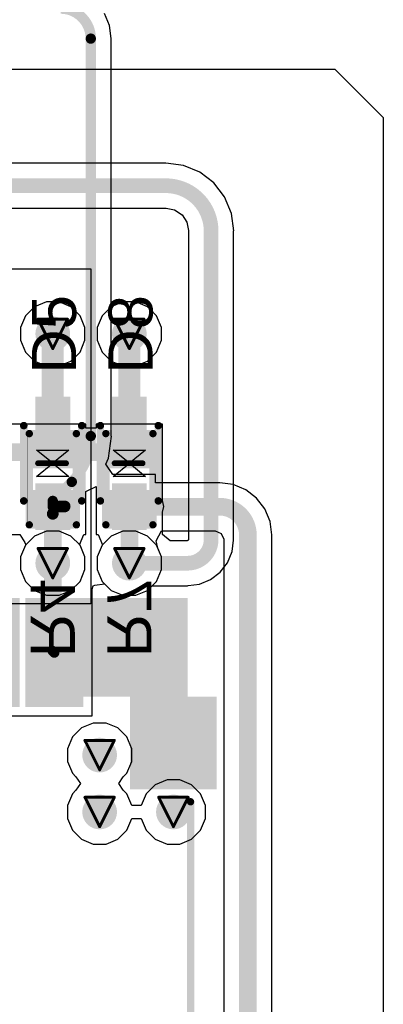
# Model space of a CAD drawing. Header units: inches. Extents: x 0 to 12.2, y 0 to 7.
# Tile 138 of 154: x 4.064 to 4.311, y 2.064 to 2.734. Entities that reach past the tile are written whole.
import ezdxf

# ---------------------------------------------------------------- set-up
doc = ezdxf.new("R2010")
doc.units = ezdxf.units.IN
doc.header["$MEASUREMENT"] = 0
for name, color, linetype in [('Bottom Layer', 5, 'Continuous'), ('Bottom Overlay', 54, 'Continuous'), ('Bottom Paste', 16, 'Continuous'), ('Bottom Solder', 6, 'Continuous'), ('Drill Drawing', 1, 'Continuous'), ('Layer 1', 16, 'Continuous'), ('Layer 2', 76, 'Continuous'), ('Top Layer', 1, 'Continuous'), ('Top Overlay', 2, 'Continuous'), ('Top Paste', 8, 'Continuous'), ('Top Solder', 216, 'Continuous'), ('Via Holes', 16, 'Continuous')]:
    doc.layers.add(name, color=color, linetype=linetype)
doc.styles.add('Arial', font='txt', dxfattribs={"height": 0.2})

# ---------------------------------------------------------------- blocks, each defined once
blk = doc.blocks.new('R___0402_B_157')
at = {"layer": 'Bottom Layer'}
for points in [[(-0.0095, 0.0125), (-0.0095, -0.0125), (-0.0275, -0.0125), (-0.0275, 0.0125)], [(0.0275, 0.0125), (0.0275, -0.0125), (0.0095, -0.0125), (0.0095, 0.0125)]]:
    blk.add_hatch(color=5, dxfattribs=at).paths.add_polyline_path(points)
at = {"layer": 'Bottom Paste'}
for points in [[(-0.0095, 0.0125), (-0.0095, -0.0125), (-0.0275, -0.0125), (-0.0275, 0.0125)], [(0.0275, 0.0125), (0.0275, -0.0125), (0.0095, -0.0125), (0.0095, 0.0125)]]:
    blk.add_hatch(color=16, dxfattribs=at).paths.add_polyline_path(points)
at = {"layer": 'Bottom Solder'}
for points in [[(-0.00733, 0.01467), (-0.00733, -0.01467), (-0.02967, -0.01467), (-0.02967, 0.01467)], [(0.02967, 0.01467), (0.02967, -0.01467), (0.00733, -0.01467), (0.00733, 0.01467)]]:
    blk.add_hatch(color=6, dxfattribs=at).paths.add_polyline_path(points)
at = {"layer": 'Bottom Overlay'}
for points, const_width in [([(-0.031, 0.016), (0.031, 0.016)], 0.005), ([(-0.031, 0.016), (-0.031, -0.016)], 0.005), ([(-0.032, 0.017), (0.032, 0.017)], 0.000127), ([(0.031, 0.016), (0.031, -0.016)], 0.005), ([(-0.031, -0.016), (0.031, -0.016)], 0.005)]:
    blk.add_lwpolyline(points, dxfattribs=dict(at, const_width=const_width))
for points, const_width in [([(-0.03225, 0.016, 1), (-0.02975, 0.016, 1)], 0.0025), ([(-0.03225, 0.016, 1), (-0.02975, 0.016, 1)], 0.0025), ([(-0.03203, 0.017, 1), (-0.03197, 0.017, 1)], 0.0000635), ([(0.02975, 0.016, 1), (0.03225, 0.016, 1)], 0.0025), ([(0.02975, 0.016, 1), (0.03225, 0.016, 1)], 0.0025), ([(0.03197, 0.017, 1), (0.03203, 0.017, 1)], 0.0000635), ([(-0.03225, -0.016, 1), (-0.02975, -0.016, 1)], 0.0025), ([(-0.03225, -0.016, 1), (-0.02975, -0.016, 1)], 0.0025), ([(0.02975, -0.016, 1), (0.03225, -0.016, 1)], 0.0025), ([(0.02975, -0.016, 1), (0.03225, -0.016, 1)], 0.0025)]:
    blk.add_lwpolyline(points, format="xyb", close=True, dxfattribs=dict(at, const_width=const_width))
blk = doc.blocks.new('R___0402_B_160')
at = {"layer": 'Bottom Layer'}
for points in [[(-0.0095, 0.0125), (-0.0095, -0.0125), (-0.0275, -0.0125), (-0.0275, 0.0125)], [(0.0275, 0.0125), (0.0275, -0.0125), (0.0095, -0.0125), (0.0095, 0.0125)]]:
    blk.add_hatch(color=5, dxfattribs=at).paths.add_polyline_path(points)
at = {"layer": 'Bottom Paste'}
for points in [[(-0.0095, 0.0125), (-0.0095, -0.0125), (-0.0275, -0.0125), (-0.0275, 0.0125)], [(0.0275, 0.0125), (0.0275, -0.0125), (0.0095, -0.0125), (0.0095, 0.0125)]]:
    blk.add_hatch(color=16, dxfattribs=at).paths.add_polyline_path(points)
at = {"layer": 'Bottom Solder'}
for points in [[(-0.00733, 0.01467), (-0.00733, -0.01467), (-0.02967, -0.01467), (-0.02967, 0.01467)], [(0.02967, 0.01467), (0.02967, -0.01467), (0.00733, -0.01467), (0.00733, 0.01467)]]:
    blk.add_hatch(color=6, dxfattribs=at).paths.add_polyline_path(points)
at = {"layer": 'Bottom Overlay'}
for points, const_width in [([(-0.031, 0.016), (0.031, 0.016)], 0.005), ([(-0.031, 0.016), (-0.031, -0.016)], 0.005), ([(-0.032, 0.017), (0.032, 0.017)], 0.000127), ([(0.031, 0.016), (0.031, -0.016)], 0.005), ([(-0.031, -0.016), (0.031, -0.016)], 0.005)]:
    blk.add_lwpolyline(points, dxfattribs=dict(at, const_width=const_width))
for points, const_width in [([(-0.03225, 0.016, 1), (-0.02975, 0.016, 1)], 0.0025), ([(-0.03225, 0.016, 1), (-0.02975, 0.016, 1)], 0.0025), ([(-0.03203, 0.017, 1), (-0.03197, 0.017, 1)], 0.0000635), ([(0.02975, 0.016, 1), (0.03225, 0.016, 1)], 0.0025), ([(0.02975, 0.016, 1), (0.03225, 0.016, 1)], 0.0025), ([(0.03197, 0.017, 1), (0.03203, 0.017, 1)], 0.0000635), ([(-0.03225, -0.016, 1), (-0.02975, -0.016, 1)], 0.0025), ([(-0.03225, -0.016, 1), (-0.02975, -0.016, 1)], 0.0025), ([(0.02975, -0.016, 1), (0.03225, -0.016, 1)], 0.0025), ([(0.02975, -0.016, 1), (0.03225, -0.016, 1)], 0.0025)]:
    blk.add_lwpolyline(points, format="xyb", close=True, dxfattribs=dict(at, const_width=const_width))
blk = doc.blocks.new('5027740891_195')
at = {"layer": 'Top Layer'}
for points in [[(-0.2875, 0.32185), (-0.22451, 0.32185), (-0.22451, 0.2628), (-0.2875, 0.2628)], [(-0.13199, 0.32185), (-0.10049, 0.32185), (-0.10049, 0.25571), (-0.13199, 0.25571)], [(-0.08868, 0.32185), (-0.05718, 0.32185), (-0.05718, 0.25571), (-0.08868, 0.25571)], [(-0.04537, 0.32185), (-0.01388, 0.32185), (-0.01388, 0.25571), (-0.04537, 0.25571)], [(-0.00207, 0.32185), (0.02943, 0.32185), (0.02943, 0.25571), (-0.00207, 0.25571)], [(0.04124, 0.32185), (0.07274, 0.32185), (0.07274, 0.25571), (0.04124, 0.25571)], [(0.08455, 0.32185), (0.11604, 0.32185), (0.11604, 0.25571), (0.08455, 0.25571)], [(0.12785, 0.32185), (0.15935, 0.32185), (0.15935, 0.25571), (0.12785, 0.25571)], [(0.17116, 0.32185), (0.20266, 0.32185), (0.20266, 0.25571), (0.17116, 0.25571)], [(0.21053, 0.32185), (0.27352, 0.32185), (0.27352, 0.2628), (0.21053, 0.2628)], [(0.24242, 0.25492), (0.29321, 0.25492), (0.29321, 0.1998), (0.24242, 0.1998)], [(0.24242, -0.03642), (0.29321, -0.03642), (0.29321, -0.09154), (0.24242, -0.09154)], [(-0.29734, -0.25886), (-0.23829, -0.25886), (-0.23829, -0.32579), (-0.29734, -0.32579)], [(0.23415, -0.25886), (0.29321, -0.25886), (0.29321, -0.32579), (0.23415, -0.32579)]]:
    blk.add_hatch(color=1, dxfattribs=at).paths.add_polyline_path(points)
at = {"layer": 'Top Paste'}
for points in [[(-0.2875, 0.32185), (-0.22451, 0.32185), (-0.22451, 0.2628), (-0.2875, 0.2628)], [(-0.13199, 0.32185), (-0.10049, 0.32185), (-0.10049, 0.25571), (-0.13199, 0.25571)], [(-0.08868, 0.32185), (-0.05718, 0.32185), (-0.05718, 0.25571), (-0.08868, 0.25571)], [(-0.04537, 0.32185), (-0.01388, 0.32185), (-0.01388, 0.25571), (-0.04537, 0.25571)], [(-0.00207, 0.32185), (0.02943, 0.32185), (0.02943, 0.25571), (-0.00207, 0.25571)], [(0.04124, 0.32185), (0.07274, 0.32185), (0.07274, 0.25571), (0.04124, 0.25571)], [(0.08455, 0.32185), (0.11604, 0.32185), (0.11604, 0.25571), (0.08455, 0.25571)], [(0.12785, 0.32185), (0.15935, 0.32185), (0.15935, 0.25571), (0.12785, 0.25571)], [(0.17116, 0.32185), (0.20266, 0.32185), (0.20266, 0.25571), (0.17116, 0.25571)], [(0.21053, 0.32185), (0.27352, 0.32185), (0.27352, 0.2628), (0.21053, 0.2628)], [(0.24242, 0.25492), (0.29321, 0.25492), (0.29321, 0.1998), (0.24242, 0.1998)], [(0.24242, -0.03642), (0.29321, -0.03642), (0.29321, -0.09154), (0.24242, -0.09154)], [(-0.29734, -0.25886), (-0.23829, -0.25886), (-0.23829, -0.32579), (-0.29734, -0.32579)], [(0.23415, -0.25886), (0.29321, -0.25886), (0.29321, -0.32579), (0.23415, -0.32579)]]:
    blk.add_hatch(color=8, dxfattribs=at).paths.add_polyline_path(points)
at = {"layer": 'Top Solder'}
for points in [[(-0.2915, 0.32585), (-0.22051, 0.32585), (-0.22051, 0.2588), (-0.2915, 0.2588)], [(-0.13599, 0.32585), (-0.09649, 0.32585), (-0.09649, 0.25171), (-0.13599, 0.25171)], [(-0.09268, 0.32585), (-0.05318, 0.32585), (-0.05318, 0.25171), (-0.09268, 0.25171)], [(-0.04937, 0.32585), (-0.00988, 0.32585), (-0.00988, 0.25171), (-0.04937, 0.25171)], [(-0.00607, 0.32585), (0.03343, 0.32585), (0.03343, 0.25171), (-0.00607, 0.25171)], [(0.03724, 0.32585), (0.07674, 0.32585), (0.07674, 0.25171), (0.03724, 0.25171)], [(0.08055, 0.32585), (0.12004, 0.32585), (0.12004, 0.25171), (0.08055, 0.25171)], [(0.12385, 0.32585), (0.16335, 0.32585), (0.16335, 0.25171), (0.12385, 0.25171)], [(0.16716, 0.32585), (0.20666, 0.32585), (0.20666, 0.25171), (0.16716, 0.25171)], [(0.20653, 0.32585), (0.27752, 0.32585), (0.27752, 0.2588), (0.20653, 0.2588)], [(0.23842, 0.25892), (0.29721, 0.25892), (0.29721, 0.1958), (0.23842, 0.1958)], [(0.23842, -0.03242), (0.29721, -0.03242), (0.29721, -0.09554), (0.23842, -0.09554)], [(-0.30134, -0.25486), (-0.23429, -0.25486), (-0.23429, -0.32979), (-0.30134, -0.32979)], [(0.23015, -0.25486), (0.29721, -0.25486), (0.29721, -0.32979), (0.23015, -0.32979)]]:
    blk.add_hatch(color=216, dxfattribs=at).paths.add_polyline_path(points)
at = {"layer": 'Top Overlay'}
for p, q in [((-0.0135, -0.2775), (-0.0405, -0.3045)), ((0.0135, -0.3045), (-0.0135, -0.2775)), ((-0.0405, -0.3045), (0.0135, -0.3045))]:
    blk.add_line(p, q, dxfattribs=at)
at = {"layer": 'Top Overlay', "const_width": 0.005}
for points in [[(-0.21191, 0.27362), (-0.14459, 0.27362)], [(-0.28356, -0.24626), (-0.28356, 0.25039)], [(0.27943, -0.02402), (0.27943, 0.1874)], [(0.27943, -0.24646), (0.27943, -0.10394)], [(-0.0405, -0.3045), (-0.0135, -0.2775)], [(-0.0135, -0.2775), (0.0135, -0.3045)], [(-0.0405, -0.3045), (0.0135, -0.3045)], [(-0.22569, -0.31693), (0.22156, -0.31693)]]:
    blk.add_lwpolyline(points, dxfattribs=at)
at = {"layer": 'Top Overlay', "const_width": 0.0025}
for points in [[(-0.21316, 0.27362, 1), (-0.21066, 0.27362, 1)], [(-0.14584, 0.27362, 1), (-0.14334, 0.27362, 1)], [(-0.28481, 0.25039, 1), (-0.28231, 0.25039, 1)], [(0.27818, 0.1874, 1), (0.28068, 0.1874, 1)], [(0.27818, -0.02402, 1), (0.28068, -0.02402, 1)], [(0.27818, -0.10394, 1), (0.28068, -0.10394, 1)], [(-0.28481, -0.24626, 1), (-0.28231, -0.24626, 1)], [(0.27818, -0.24646, 1), (0.28068, -0.24646, 1)], [(-0.01475, -0.2775, 1), (-0.01225, -0.2775, 1)], [(-0.01475, -0.2775, 1), (-0.01225, -0.2775, 1)], [(-0.04175, -0.3045, 1), (-0.03925, -0.3045, 1)], [(-0.04175, -0.3045, 1), (-0.03925, -0.3045, 1)], [(0.01225, -0.3045, 1), (0.01475, -0.3045, 1)], [(0.01225, -0.3045, 1), (0.01475, -0.3045, 1)], [(-0.22694, -0.31693, 1), (-0.22444, -0.31693, 1)], [(0.22031, -0.31693, 1), (0.22281, -0.31693, 1)]]:
    blk.add_lwpolyline(points, format="xyb", close=True, dxfattribs=at)
blk = doc.blocks.new('SOD_523__B__D____________201')
at = {"layer": 'Top Layer'}
for points in [[(-0.04134, 0.00787), (-0.01771, 0.00787), (-0.01771, -0.00787), (-0.04134, -0.00787)], [(0.04134, -0.00787), (0.01771, -0.00787), (0.01771, 0.00787), (0.04134, 0.00787)]]:
    blk.add_hatch(color=1, dxfattribs=at).paths.add_polyline_path(points)
at = {"layer": 'Top Paste'}
for points in [[(-0.04134, 0.00787), (-0.01771, 0.00787), (-0.01771, -0.00787), (-0.04134, -0.00787)], [(0.04134, -0.00787), (0.01771, -0.00787), (0.01771, 0.00787), (0.04134, 0.00787)]]:
    blk.add_hatch(color=8, dxfattribs=at).paths.add_polyline_path(points)
at = {"layer": 'Top Solder'}
for points in [[(-0.04534, 0.01187), (-0.01371, 0.01187), (-0.01371, -0.01187), (-0.04534, -0.01187)], [(0.04534, -0.01187), (0.01371, -0.01187), (0.01371, 0.01187), (0.04534, 0.01187)]]:
    blk.add_hatch(color=216, dxfattribs=at).paths.add_polyline_path(points)
at = {"layer": 'Top Overlay'}
for p, q in [((-0.009, -0.011), (-0.009, 0.011)), ((-0.009, 0.011), (0, 0)), ((0, 0), (0.009, 0.011)), ((0.009, 0.011), (0.009, -0.011)), ((0, 0), (-0.009, -0.011)), ((0, 0), (0, 0)), ((0.009, -0.011), (0, 0)), ((0, 0), (0, 0))]:
    blk.add_line(p, q, dxfattribs=at)
for points, const_width in [([(0.02559, 0.01969), (-0.02559, 0.01969)], 0.00512), ([(0, -0.01), (0, 0.009)], 0.00394), ([(0.02559, -0.01969), (-0.02559, -0.01969)], 0.00512)]:
    blk.add_lwpolyline(points, dxfattribs=dict(at, const_width=const_width))
for points, const_width in [([(-0.02687, 0.01969, 1), (-0.02431, 0.01969, 1)], 0.00256), ([(0.02431, 0.01969, 1), (0.02687, 0.01969, 1)], 0.00256), ([(-0.00098, 0.009, 1), (0.00098, 0.009, 1)], 0.00197), ([(-0.00098, -0.01, 1), (0.00098, -0.01, 1)], 0.00197), ([(-0.02687, -0.01969, 1), (-0.02431, -0.01969, 1)], 0.00256), ([(0.02431, -0.01969, 1), (0.02687, -0.01969, 1)], 0.00256)]:
    blk.add_lwpolyline(points, format="xyb", close=True, dxfattribs=dict(at, const_width=const_width))
blk = doc.blocks.new('SOD_523__B__D____________204')
at = {"layer": 'Top Layer'}
for points in [[(-0.04134, 0.00787), (-0.01771, 0.00787), (-0.01771, -0.00787), (-0.04134, -0.00787)], [(0.04134, -0.00787), (0.01771, -0.00787), (0.01771, 0.00787), (0.04134, 0.00787)]]:
    blk.add_hatch(color=1, dxfattribs=at).paths.add_polyline_path(points)
at = {"layer": 'Top Paste'}
for points in [[(-0.04134, 0.00787), (-0.01771, 0.00787), (-0.01771, -0.00787), (-0.04134, -0.00787)], [(0.04134, -0.00787), (0.01771, -0.00787), (0.01771, 0.00787), (0.04134, 0.00787)]]:
    blk.add_hatch(color=8, dxfattribs=at).paths.add_polyline_path(points)
at = {"layer": 'Top Solder'}
for points in [[(-0.04534, 0.01187), (-0.01371, 0.01187), (-0.01371, -0.01187), (-0.04534, -0.01187)], [(0.04534, -0.01187), (0.01371, -0.01187), (0.01371, 0.01187), (0.04534, 0.01187)]]:
    blk.add_hatch(color=216, dxfattribs=at).paths.add_polyline_path(points)
at = {"layer": 'Top Overlay'}
for p, q in [((-0.009, -0.011), (-0.009, 0.011)), ((-0.009, 0.011), (0, 0)), ((0, 0), (0.009, 0.011)), ((0.009, 0.011), (0.009, -0.011)), ((0, 0), (-0.009, -0.011)), ((0, 0), (0, 0)), ((0.009, -0.011), (0, 0)), ((0, 0), (0, 0))]:
    blk.add_line(p, q, dxfattribs=at)
for points, const_width in [([(0.02559, 0.01969), (-0.02559, 0.01969)], 0.00512), ([(0, -0.01), (0, 0.009)], 0.00394), ([(0.02559, -0.01969), (-0.02559, -0.01969)], 0.00512)]:
    blk.add_lwpolyline(points, dxfattribs=dict(at, const_width=const_width))
for points, const_width in [([(-0.02687, 0.01969, 1), (-0.02431, 0.01969, 1)], 0.00256), ([(0.02431, 0.01969, 1), (0.02687, 0.01969, 1)], 0.00256), ([(-0.00098, 0.009, 1), (0.00098, 0.009, 1)], 0.00197), ([(-0.00098, -0.01, 1), (0.00098, -0.01, 1)], 0.00197), ([(-0.02687, -0.01969, 1), (-0.02431, -0.01969, 1)], 0.00256), ([(0.02431, -0.01969, 1), (0.02687, -0.01969, 1)], 0.00256)]:
    blk.add_lwpolyline(points, format="xyb", close=True, dxfattribs=dict(at, const_width=const_width))

msp = doc.modelspace()

# ---------------------------------------------------------------- hatches: boundary and pattern name
at = {"layer": 'Bottom Layer'}
h = msp.add_hatch(color=5, dxfattribs=at)
edge = h.paths.add_edge_path()
edge.add_arc((4.08645, 2.52), 0.01181, 0, 360)
h = msp.add_hatch(color=5, dxfattribs=at)
edge = h.paths.add_edge_path()
edge.add_arc((4.13846, 2.52), 0.01181, 0, 360)
h = msp.add_hatch(color=5, dxfattribs=at)
edge = h.paths.add_edge_path()
edge.add_arc((4.08645, 2.36412), 0.01181, 0, 360)
h = msp.add_hatch(color=5, dxfattribs=at)
edge = h.paths.add_edge_path()
edge.add_arc((4.13846, 2.36412), 0.01181, 0, 360)
h = msp.add_hatch(color=5, dxfattribs=at)
edge = h.paths.add_edge_path()
edge.add_arc((4.11829, 2.23368), 0.01181, 0, 360)
h = msp.add_hatch(color=5, dxfattribs=at)
edge = h.paths.add_edge_path()
edge.add_arc((4.11829, 2.195), 0.01181, 0, 360)
h = msp.add_hatch(color=5, dxfattribs=at)
edge = h.paths.add_edge_path()
edge.add_arc((4.1684, 2.195), 0.01181, 0, 360)
at = {"layer": 'Layer 1'}
h = msp.add_hatch(color=16, dxfattribs=at)
edge = h.paths.add_edge_path()
edge.add_arc((4.08645, 2.52), 0.01181, 0, 360)
h = msp.add_hatch(color=16, dxfattribs=at)
edge = h.paths.add_edge_path()
edge.add_arc((4.13846, 2.52), 0.01181, 0, 360)
h = msp.add_hatch(color=16, dxfattribs=at)
edge = h.paths.add_edge_path()
edge.add_arc((4.08645, 2.36412), 0.01181, 0, 360)
h = msp.add_hatch(color=16, dxfattribs=at)
edge = h.paths.add_edge_path()
edge.add_arc((4.13846, 2.36412), 0.01181, 0, 360)
h = msp.add_hatch(color=16, dxfattribs=at)
edge = h.paths.add_edge_path()
edge.add_arc((4.11829, 2.23368), 0.01181, 0, 360)
h = msp.add_hatch(color=16, dxfattribs=at)
edge = h.paths.add_edge_path()
edge.add_arc((4.11829, 2.195), 0.01181, 0, 360)
h = msp.add_hatch(color=16, dxfattribs=at)
edge = h.paths.add_edge_path()
edge.add_arc((4.1684, 2.195), 0.01181, 0, 360)
at = {"layer": 'Layer 2'}
h = msp.add_hatch(color=76, dxfattribs=at)
edge = h.paths.add_edge_path()
edge.add_arc((4.08645, 2.52), 0.01181, 0, 360)
h = msp.add_hatch(color=76, dxfattribs=at)
edge = h.paths.add_edge_path()
edge.add_arc((4.13846, 2.52), 0.01181, 0, 360)
h = msp.add_hatch(color=76, dxfattribs=at)
edge = h.paths.add_edge_path()
edge.add_arc((4.08645, 2.36412), 0.01181, 0, 360)
h = msp.add_hatch(color=76, dxfattribs=at)
edge = h.paths.add_edge_path()
edge.add_arc((4.13846, 2.36412), 0.01181, 0, 360)
h = msp.add_hatch(color=76, dxfattribs=at)
edge = h.paths.add_edge_path()
edge.add_arc((4.11829, 2.23368), 0.01181, 0, 360)
h = msp.add_hatch(color=76, dxfattribs=at)
edge = h.paths.add_edge_path()
edge.add_arc((4.11829, 2.195), 0.01181, 0, 360)
h = msp.add_hatch(color=76, dxfattribs=at)
edge = h.paths.add_edge_path()
edge.add_arc((4.1684, 2.195), 0.01181, 0, 360)
at = {"layer": 'Top Layer'}
h = msp.add_hatch(color=1, dxfattribs=at)
edge = h.paths.add_edge_path()
edge.add_arc((4.08645, 2.52), 0.01181, 0, 360)
h = msp.add_hatch(color=1, dxfattribs=at)
edge = h.paths.add_edge_path()
edge.add_arc((4.13846, 2.52), 0.01181, 0, 360)
h = msp.add_hatch(color=1, dxfattribs=at)
edge = h.paths.add_edge_path()
edge.add_arc((4.08645, 2.36412), 0.01181, 0, 360)
h = msp.add_hatch(color=1, dxfattribs=at)
edge = h.paths.add_edge_path()
edge.add_arc((4.13846, 2.36412), 0.01181, 0, 360)
h = msp.add_hatch(color=1, dxfattribs=at)
edge = h.paths.add_edge_path()
edge.add_arc((4.11829, 2.23368), 0.01181, 0, 360)
h = msp.add_hatch(color=1, dxfattribs=at)
edge = h.paths.add_edge_path()
edge.add_arc((4.11829, 2.195), 0.01181, 0, 360)
h = msp.add_hatch(color=1, dxfattribs=at)
edge = h.paths.add_edge_path()
edge.add_arc((4.1684, 2.195), 0.01181, 0, 360)
at = {"layer": 'Via Holes'}
h = msp.add_hatch(color=7, dxfattribs=at)
edge = h.paths.add_edge_path()
edge.add_arc((4.08645, 2.52), 0.00591, 0, 360)
h = msp.add_hatch(color=7, dxfattribs=at)
edge = h.paths.add_edge_path()
edge.add_arc((4.13846, 2.52), 0.00591, 0, 360)
h = msp.add_hatch(color=7, dxfattribs=at)
edge = h.paths.add_edge_path()
edge.add_arc((4.08645, 2.36412), 0.00591, 0, 360)
h = msp.add_hatch(color=7, dxfattribs=at)
edge = h.paths.add_edge_path()
edge.add_arc((4.13846, 2.36412), 0.00591, 0, 360)
h = msp.add_hatch(color=7, dxfattribs=at)
edge = h.paths.add_edge_path()
edge.add_arc((4.11829, 2.23368), 0.00591, 0, 360)
h = msp.add_hatch(color=7, dxfattribs=at)
edge = h.paths.add_edge_path()
edge.add_arc((4.11829, 2.195), 0.00591, 0, 360)
h = msp.add_hatch(color=7, dxfattribs=at)
edge = h.paths.add_edge_path()
edge.add_arc((4.1684, 2.195), 0.00591, 0, 360)

# ---------------------------------------------------------------- linework, layer by layer
at = {"layer": 'Bottom Layer'}
for p, q in [((4.16325, 2.63604), (3.75956, 2.63604)), ((4.1752, 2.63457), (4.16325, 2.63614)), ((4.16325, 2.63614), (4.16325, 2.63604)), ((4.18632, 2.62996), (4.1752, 2.63457)), ((4.19588, 2.62263), (4.18632, 2.62996)), ((4.20321, 2.61307), (4.19588, 2.62263)), ((4.20782, 2.60194), (4.20321, 2.61307)), ((3.75956, 2.60545), (4.16325, 2.60545)), ((4.16325, 2.60545), (4.16349, 2.6055)), ((4.16349, 2.6055), (4.1692, 2.60436)), ((4.1692, 2.60436), (4.17425, 2.60099)), ((4.17425, 2.60099), (4.17762, 2.59595)), ((4.20939, 2.59), (4.20782, 2.60194)), ((4.17762, 2.59595), (4.17875, 2.59023)), ((4.17875, 2.59023), (4.17871, 2.59)), ((4.17871, 2.59), (4.17871, 2.38012)), ((4.20929, 2.38012), (4.20929, 2.59)), ((4.20929, 2.59), (4.20939, 2.59)), ((4.064, 2.45871), (4.05702, 2.45871)), ((4.109, 2.45871), (4.064, 2.45871)), ((4.064, 2.45871), (4.064, 2.45871)), ((4.109, 2.45603), (4.109, 2.45871)), ((4.161, 2.45871), (4.116, 2.45871)), ((4.116, 2.45871), (4.116, 2.45603)), ((4.161, 2.4067), (4.161, 2.45871)), ((4.116, 2.45603), (4.109, 2.45603)), ((4.109, 2.41289), (4.116, 2.41634)), ((4.116, 2.41634), (4.116, 2.41634)), ((4.116, 2.41634), (4.116, 2.38371)), ((4.109, 2.38371), (4.109, 2.41289)), ((4.16179, 2.40271), (4.161, 2.4067)), ((4.161, 2.39872), (4.16179, 2.40271)), ((4.161, 2.38371), (4.161, 2.39872)), ((4.05702, 2.38371), (4.064, 2.38371)), ((4.064, 2.38371), (4.06759, 2.3782)), ((4.10471, 2.37671), (4.10761, 2.38371)), ((4.10761, 2.38371), (4.109, 2.38371)), ((4.116, 2.38371), (4.1173, 2.38371)), ((4.1173, 2.38371), (4.1202, 2.37671)), ((4.16622, 2.37941), (4.161, 2.38371)), ((4.06796, 2.37647), (4.06464, 2.36846)), ((4.06759, 2.3782), (4.0682, 2.37671)), ((4.0682, 2.37671), (4.06796, 2.37647)), ((4.10495, 2.37647), (4.10471, 2.37671)), ((4.10827, 2.36846), (4.10495, 2.37647)), ((4.11997, 2.37647), (4.11665, 2.36846)), ((4.1202, 2.37671), (4.11997, 2.37647)), ((4.178, 2.37941), (4.16622, 2.37941)), ((4.17838, 2.37974), (4.178, 2.37958)), ((4.178, 2.37958), (4.178, 2.37941)), ((4.17854, 2.38012), (4.17838, 2.37974)), ((4.17871, 2.38012), (4.17854, 2.38012)), ((4.2082, 2.37203), (4.20922, 2.37973)), ((4.20922, 2.37973), (4.20929, 2.38012)), ((4.20508, 2.36448), (4.2082, 2.37203)), ((4.06464, 2.36846), (4.06464, 2.35978)), ((4.10827, 2.35978), (4.10827, 2.36846)), ((4.11665, 2.36846), (4.11665, 2.35978)), ((4.20011, 2.35801), (4.20508, 2.36448)), ((4.06464, 2.35978), (4.06796, 2.35176)), ((4.10495, 2.35176), (4.10827, 2.35978)), ((4.11665, 2.35978), (4.11997, 2.35176)), ((4.19363, 2.35304), (4.20011, 2.35801)), ((4.06796, 2.35176), (4.0741, 2.34563)), ((4.09881, 2.34563), (4.10495, 2.35176)), ((4.11997, 2.35176), (4.1261, 2.34563)), ((4.17839, 2.3489), (4.18609, 2.34992)), ((4.18609, 2.34992), (4.19363, 2.35304)), ((4.0741, 2.34563), (4.08212, 2.34231)), ((4.09079, 2.34231), (4.09881, 2.34563)), ((4.1261, 2.34563), (4.13412, 2.34231)), ((4.14279, 2.34231), (4.15081, 2.34563)), ((4.15081, 2.34563), (4.15401, 2.34882)), ((4.15401, 2.34882), (4.178, 2.34882)), ((4.178, 2.34882), (4.17839, 2.3489)), ((4.08212, 2.34231), (4.09079, 2.34231)), ((4.13412, 2.34231), (4.14279, 2.34231))]:
    msp.add_line(p, q, dxfattribs=at)
for points, const_width in [([(3.744, 2.62075), (4.16325, 2.62075)], 0.01), ([(4.194, 2.38012), (4.194, 2.59)], 0.01), ([(4.03452, 2.43971), (4.1385, 2.43971)], 0.012), ([(4.08645, 2.39771), (4.09145, 2.40271)], 0.008), ([(4.09145, 2.40271), (4.0945, 2.40271)], 0.008), ([(4.13846, 2.39771), (4.14346, 2.40271)], 0.01), ([(4.14346, 2.40271), (4.1465, 2.40271)], 0.01), ([(4.08645, 2.36412), (4.08645, 2.39771)], 0.01), ([(4.13846, 2.36412), (4.13846, 2.39771)], 0.01), ([(4.13846, 2.36412), (4.178, 2.36412)], 0.01)]:
    msp.add_lwpolyline(points, dxfattribs=dict(at, const_width=const_width))
for points, const_width in [([(4.16075, 2.62075, 1), (4.16575, 2.62075, 1)], 0.005), ([(4.16075, 2.62075, 1), (4.16575, 2.62075, 1)], 0.005), ([(4.1915, 2.59, 1), (4.1965, 2.59, 1)], 0.005), ([(4.1915, 2.59, 1), (4.1965, 2.59, 1)], 0.005), ([(4.1355, 2.43971, 1), (4.1415, 2.43971, 1)], 0.006), ([(4.08945, 2.40271, 1), (4.09345, 2.40271, 1)], 0.004), ([(4.08945, 2.40271, 1), (4.09345, 2.40271, 1)], 0.004), ([(4.0925, 2.40271, 1), (4.0965, 2.40271, 1)], 0.004), ([(4.14096, 2.40271, 1), (4.14596, 2.40271, 1)], 0.005), ([(4.14096, 2.40271, 1), (4.14596, 2.40271, 1)], 0.005), ([(4.144, 2.40271, 1), (4.149, 2.40271, 1)], 0.005), ([(4.08395, 2.39771, 1), (4.08895, 2.39771, 1)], 0.005), ([(4.08445, 2.39771, 1), (4.08845, 2.39771, 1)], 0.004), ([(4.13596, 2.39771, 1), (4.14096, 2.39771, 1)], 0.005), ([(4.13596, 2.39771, 1), (4.14096, 2.39771, 1)], 0.005), ([(4.1915, 2.38012, 1), (4.1965, 2.38012, 1)], 0.005), ([(4.1915, 2.38012, 1), (4.1965, 2.38012, 1)], 0.005), ([(4.08395, 2.36412, 1), (4.08895, 2.36412, 1)], 0.005), ([(4.13596, 2.36412, 1), (4.14096, 2.36412, 1)], 0.005), ([(4.13596, 2.36412, 1), (4.14096, 2.36412, 1)], 0.005), ([(4.1755, 2.36412, 1), (4.1805, 2.36412, 1)], 0.005), ([(4.1755, 2.36412, 1), (4.1805, 2.36412, 1)], 0.005)]:
    msp.add_lwpolyline(points, format="xyb", close=True, dxfattribs=dict(at, const_width=const_width))
at = {"layer": 'Bottom Layer', "const_width": 0.01}
for points in [[(4.16325, 2.62075, -0.414214), (4.194, 2.59)], [(4.194, 2.38012, -0.414214), (4.178, 2.36412)]]:
    msp.add_lwpolyline(points, format="xyb", dxfattribs=at)
at = {"layer": 'Drill Drawing', "const_width": 0.002}
for points in [[(4.07645, 2.53), (4.09645, 2.53)], [(4.07645, 2.53), (4.08645, 2.51)], [(4.08645, 2.51), (4.09645, 2.53)], [(4.12846, 2.53), (4.14846, 2.53)], [(4.12846, 2.53), (4.13846, 2.51)], [(4.13846, 2.51), (4.14846, 2.53)], [(4.07645, 2.37412), (4.09645, 2.37412)], [(4.07645, 2.37412), (4.08645, 2.35412)], [(4.08645, 2.35412), (4.09645, 2.37412)], [(4.12846, 2.37412), (4.14846, 2.37412)], [(4.12846, 2.37412), (4.13846, 2.35412)], [(4.13846, 2.35412), (4.14846, 2.37412)], [(4.10829, 2.24368), (4.12829, 2.24368)], [(4.10829, 2.24368), (4.11829, 2.22368)], [(4.11829, 2.22368), (4.12829, 2.24368)], [(4.10829, 2.205), (4.12829, 2.205)], [(4.10829, 2.205), (4.11829, 2.185)], [(4.11829, 2.185), (4.12829, 2.205)], [(4.1584, 2.205), (4.1784, 2.205)], [(4.1584, 2.205), (4.1684, 2.185)], [(4.1684, 2.185), (4.1784, 2.205)]]:
    msp.add_lwpolyline(points, dxfattribs=at)
at = {"layer": 'Drill Drawing', "const_width": 0.001}
for points in [[(4.07595, 2.53, 1), (4.07695, 2.53, 1)], [(4.07595, 2.53, 1), (4.07695, 2.53, 1)], [(4.09595, 2.53, 1), (4.09695, 2.53, 1)], [(4.09595, 2.53, 1), (4.09695, 2.53, 1)], [(4.12796, 2.53, 1), (4.12896, 2.53, 1)], [(4.12796, 2.53, 1), (4.12896, 2.53, 1)], [(4.14796, 2.53, 1), (4.14896, 2.53, 1)], [(4.14796, 2.53, 1), (4.14896, 2.53, 1)], [(4.08595, 2.51, 1), (4.08695, 2.51, 1)], [(4.08595, 2.51, 1), (4.08695, 2.51, 1)], [(4.13796, 2.51, 1), (4.13896, 2.51, 1)], [(4.13796, 2.51, 1), (4.13896, 2.51, 1)], [(4.07595, 2.37412, 1), (4.07695, 2.37412, 1)], [(4.07595, 2.37412, 1), (4.07695, 2.37412, 1)], [(4.09595, 2.37412, 1), (4.09695, 2.37412, 1)], [(4.09595, 2.37412, 1), (4.09695, 2.37412, 1)], [(4.12796, 2.37412, 1), (4.12896, 2.37412, 1)], [(4.12796, 2.37412, 1), (4.12896, 2.37412, 1)], [(4.14796, 2.37412, 1), (4.14896, 2.37412, 1)], [(4.14796, 2.37412, 1), (4.14896, 2.37412, 1)], [(4.08595, 2.35412, 1), (4.08695, 2.35412, 1)], [(4.08595, 2.35412, 1), (4.08695, 2.35412, 1)], [(4.13796, 2.35412, 1), (4.13896, 2.35412, 1)], [(4.13796, 2.35412, 1), (4.13896, 2.35412, 1)], [(4.10779, 2.24368, 1), (4.10879, 2.24368, 1)], [(4.10779, 2.24368, 1), (4.10879, 2.24368, 1)], [(4.12779, 2.24368, 1), (4.12879, 2.24368, 1)], [(4.12779, 2.24368, 1), (4.12879, 2.24368, 1)], [(4.11779, 2.22368, 1), (4.11879, 2.22368, 1)], [(4.11779, 2.22368, 1), (4.11879, 2.22368, 1)], [(4.10779, 2.205, 1), (4.10879, 2.205, 1)], [(4.10779, 2.205, 1), (4.10879, 2.205, 1)], [(4.12779, 2.205, 1), (4.12879, 2.205, 1)], [(4.12779, 2.205, 1), (4.12879, 2.205, 1)], [(4.1579, 2.205, 1), (4.1589, 2.205, 1)], [(4.1579, 2.205, 1), (4.1589, 2.205, 1)], [(4.1779, 2.205, 1), (4.1789, 2.205, 1)], [(4.1779, 2.205, 1), (4.1789, 2.205, 1)], [(4.11779, 2.185, 1), (4.11879, 2.185, 1)], [(4.11779, 2.185, 1), (4.11879, 2.185, 1)], [(4.1679, 2.185, 1), (4.1689, 2.185, 1)], [(4.1679, 2.185, 1), (4.1689, 2.185, 1)]]:
    msp.add_lwpolyline(points, format="xyb", close=True, dxfattribs=at)
at = {"layer": 'Layer 1'}
for p, q in [((4.08212, 2.38593), (4.0741, 2.38261)), ((4.09079, 2.38593), (4.08212, 2.38593)), ((4.09881, 2.38261), (4.09079, 2.38593)), ((4.13412, 2.38593), (4.1261, 2.38261)), ((4.14279, 2.38593), (4.13412, 2.38593)), ((4.15081, 2.38261), (4.14279, 2.38593)), ((4.06796, 2.37647), (4.06464, 2.36846)), ((4.0741, 2.38261), (4.06796, 2.37647)), ((4.10495, 2.37647), (4.09881, 2.38261)), ((4.10827, 2.36846), (4.10495, 2.37647)), ((4.11997, 2.37647), (4.11665, 2.36846)), ((4.1261, 2.38261), (4.11997, 2.37647)), ((4.15695, 2.37647), (4.15081, 2.38261)), ((4.16027, 2.36846), (4.15695, 2.37647)), ((4.06464, 2.36846), (4.06464, 2.35978)), ((4.10827, 2.35978), (4.10827, 2.36846)), ((4.11665, 2.36846), (4.11665, 2.35978)), ((4.16027, 2.35978), (4.16027, 2.36846)), ((4.06464, 2.35978), (4.06796, 2.35176)), ((4.10495, 2.35176), (4.10827, 2.35978)), ((4.11665, 2.35978), (4.11997, 2.35176)), ((4.15695, 2.35176), (4.16027, 2.35978)), ((4.06796, 2.35176), (4.0741, 2.34563)), ((4.09881, 2.34563), (4.10495, 2.35176)), ((4.11997, 2.35176), (4.1261, 2.34563)), ((4.15081, 2.34563), (4.15695, 2.35176)), ((4.0741, 2.34563), (4.08212, 2.34231)), ((4.09079, 2.34231), (4.09881, 2.34563)), ((4.1261, 2.34563), (4.13412, 2.34231)), ((4.14279, 2.34231), (4.15081, 2.34563)), ((4.08212, 2.34231), (4.09079, 2.34231)), ((4.13412, 2.34231), (4.14279, 2.34231))]:
    msp.add_line(p, q, dxfattribs=at)
at = {"layer": 'Layer 2'}
for p, q in [((3.644, 2.7), (4.278, 2.7)), ((4.278, 2.7), (4.31095, 2.66705)), ((4.31095, 2.66705), (4.31095, 2.6278)), ((4.31095, 2.6278), (4.31095, 2.44775)), ((4.0741, 2.53849), (4.06796, 2.53235)), ((4.08212, 2.54181), (4.0741, 2.53849)), ((4.09079, 2.54181), (4.08212, 2.54181)), ((4.09881, 2.53849), (4.09079, 2.54181)), ((4.10495, 2.53235), (4.09881, 2.53849)), ((4.1261, 2.53849), (4.11997, 2.53235)), ((4.13412, 2.54181), (4.1261, 2.53849)), ((4.14279, 2.54181), (4.13412, 2.54181)), ((4.15081, 2.53849), (4.14279, 2.54181)), ((4.15695, 2.53235), (4.15081, 2.53849)), ((4.06796, 2.53235), (4.06464, 2.52434)), ((4.10827, 2.52434), (4.10495, 2.53235)), ((4.11997, 2.53235), (4.11665, 2.52434)), ((4.16027, 2.52434), (4.15695, 2.53235)), ((4.06464, 2.52434), (4.06464, 2.51566)), ((4.10827, 2.51566), (4.10827, 2.52434)), ((4.11665, 2.52434), (4.11665, 2.51566)), ((4.16027, 2.51566), (4.16027, 2.52434)), ((4.06464, 2.51566), (4.06796, 2.50765)), ((4.10495, 2.50765), (4.10827, 2.51566)), ((4.11665, 2.51566), (4.11997, 2.50765)), ((4.15695, 2.50765), (4.16027, 2.51566)), ((4.06796, 2.50765), (4.0741, 2.50151)), ((4.09881, 2.50151), (4.10495, 2.50765)), ((4.11997, 2.50765), (4.1261, 2.50151)), ((4.15081, 2.50151), (4.15695, 2.50765)), ((4.0741, 2.50151), (4.08212, 2.49819)), ((4.08212, 2.49819), (4.09079, 2.49819)), ((4.09079, 2.49819), (4.09881, 2.50151)), ((4.1261, 2.50151), (4.13412, 2.49819)), ((4.13412, 2.49819), (4.14279, 2.49819)), ((4.14279, 2.49819), (4.15081, 2.50151)), ((4.31095, 2.44775), (4.31095, 2.34231)), ((4.08212, 2.38593), (4.0741, 2.38261)), ((4.09079, 2.38593), (4.08212, 2.38593)), ((4.09881, 2.38261), (4.09079, 2.38593)), ((4.13412, 2.38593), (4.1261, 2.38261)), ((4.14279, 2.38593), (4.13412, 2.38593)), ((4.15081, 2.38261), (4.14279, 2.38593)), ((4.06796, 2.37647), (4.06464, 2.36846)), ((4.0741, 2.38261), (4.06796, 2.37647)), ((4.10495, 2.37647), (4.09881, 2.38261)), ((4.10827, 2.36846), (4.10495, 2.37647)), ((4.11997, 2.37647), (4.11665, 2.36846)), ((4.1261, 2.38261), (4.11997, 2.37647)), ((4.15695, 2.37647), (4.15081, 2.38261)), ((4.16027, 2.36846), (4.15695, 2.37647)), ((4.06464, 2.36846), (4.06464, 2.35978)), ((4.10827, 2.35978), (4.10827, 2.36846)), ((4.11665, 2.36846), (4.11665, 2.35978)), ((4.16027, 2.35978), (4.16027, 2.36846)), ((4.06464, 2.35978), (4.06796, 2.35176)), ((4.10495, 2.35176), (4.10827, 2.35978)), ((4.11665, 2.35978), (4.11997, 2.35176)), ((4.15695, 2.35176), (4.16027, 2.35978)), ((4.06796, 2.35176), (4.0741, 2.34563)), ((4.09881, 2.34563), (4.10495, 2.35176)), ((4.11997, 2.35176), (4.1261, 2.34563)), ((4.15081, 2.34563), (4.15695, 2.35176)), ((4.0741, 2.34563), (4.08212, 2.34231)), ((4.09079, 2.34231), (4.09881, 2.34563)), ((4.1261, 2.34563), (4.13412, 2.34231)), ((4.14279, 2.34231), (4.15081, 2.34563)), ((4.08212, 2.34231), (4.09079, 2.34231)), ((4.13412, 2.34231), (4.14279, 2.34231)), ((4.31095, 2.34231), (4.31095, 2.27677)), ((4.31095, 2.27677), (4.31095, 1.54512)), ((4.10593, 2.25217), (4.0998, 2.24604)), ((4.11395, 2.25549), (4.10593, 2.25217)), ((4.12262, 2.25549), (4.11395, 2.25549)), ((4.13064, 2.25217), (4.12262, 2.25549)), ((4.13678, 2.24604), (4.13064, 2.25217)), ((4.0998, 2.24604), (4.09647, 2.23802)), ((4.1401, 2.23802), (4.13678, 2.24604)), ((4.09647, 2.23802), (4.09647, 2.22934)), ((4.1401, 2.22934), (4.1401, 2.23802)), ((4.09647, 2.22934), (4.0998, 2.22133)), ((4.13678, 2.22133), (4.1401, 2.22934)), ((4.0998, 2.22133), (4.10221, 2.21891)), ((4.10221, 2.21891), (4.10535, 2.21434)), ((4.13122, 2.21434), (4.13436, 2.21891)), ((4.13436, 2.21891), (4.13678, 2.22133)), ((4.16407, 2.21681), (4.15605, 2.21349)), ((4.17274, 2.21681), (4.16407, 2.21681)), ((4.18076, 2.21349), (4.17274, 2.21681)), ((4.10221, 2.20977), (4.0998, 2.20735)), ((4.10535, 2.21434), (4.10221, 2.20977)), ((4.13436, 2.20977), (4.13122, 2.21434)), ((4.13678, 2.20735), (4.13436, 2.20977)), ((4.15605, 2.21349), (4.14991, 2.20735)), ((4.18689, 2.20735), (4.18076, 2.21349)), ((4.0998, 2.20735), (4.09647, 2.19934)), ((4.1401, 2.19934), (4.13678, 2.20735)), ((4.14991, 2.20735), (4.14659, 2.19934)), ((4.19022, 2.19934), (4.18689, 2.20735)), ((4.09647, 2.19934), (4.09647, 2.19066)), ((4.14659, 2.19934), (4.1401, 2.19934)), ((4.19022, 2.19066), (4.19022, 2.19934)), ((4.09647, 2.19066), (4.0998, 2.18265)), ((4.13678, 2.18265), (4.1401, 2.19066)), ((4.1401, 2.19066), (4.14659, 2.19066)), ((4.14659, 2.19066), (4.14991, 2.18265)), ((4.18689, 2.18265), (4.19022, 2.19066)), ((4.0998, 2.18265), (4.10593, 2.17651)), ((4.13064, 2.17651), (4.13678, 2.18265)), ((4.14991, 2.18265), (4.15605, 2.17651)), ((4.18076, 2.17651), (4.18689, 2.18265)), ((4.10593, 2.17651), (4.11395, 2.17319)), ((4.12262, 2.17319), (4.13064, 2.17651)), ((4.15605, 2.17651), (4.16407, 2.17319)), ((4.17274, 2.17319), (4.18076, 2.17651)), ((4.11395, 2.17319), (4.12262, 2.17319)), ((4.16407, 2.17319), (4.17274, 2.17319))]:
    msp.add_line(p, q, dxfattribs=at)
at = {"layer": 'Top Layer'}
for p, q in [((4.12489, 2.72958), (4.12148, 2.73782)), ((4.12606, 2.72073), (4.12489, 2.72958)), ((4.12603, 2.45053), (4.12603, 2.72073)), ((4.12603, 2.72073), (4.12606, 2.72073)), ((3.8018, 2.56422), (4.11227, 2.56422)), ((4.11227, 2.56422), (4.11227, 2.33642)), ((4.12428, 2.43551), (4.12626, 2.45053)), ((4.12626, 2.45053), (4.12603, 2.45053)), ((4.12256, 2.43135), (4.12428, 2.43551)), ((4.12724, 2.42435), (4.12256, 2.43135)), ((4.15633, 2.42435), (4.12724, 2.42435)), ((4.15633, 2.41885), (4.15633, 2.42435)), ((4.19977, 2.41885), (4.15633, 2.41885)), ((4.19992, 2.41882), (4.19977, 2.41885)), ((4.20897, 2.41763), (4.19992, 2.41882)), ((4.21753, 2.41408), (4.20897, 2.41763)), ((4.22489, 2.40843), (4.21753, 2.41408)), ((4.23054, 2.40108), (4.22489, 2.40843)), ((4.23408, 2.39251), (4.23054, 2.40108)), ((4.23528, 2.38346), (4.23408, 2.39251)), ((4.15668, 2.37922), (4.16034, 2.38622)), ((4.16034, 2.38622), (4.19681, 2.38622)), ((4.19681, 2.38622), (4.20073, 2.38428)), ((4.20073, 2.38428), (4.20268, 2.38035)), ((4.2353, 2.38332), (4.23528, 2.38346)), ((4.2353, 2.05046), (4.2353, 2.38332)), ((4.15783, 2.37434), (4.15668, 2.37922)), ((4.20268, 2.38035), (4.20268, 2.05046)), ((4.16027, 2.36846), (4.15783, 2.37434)), ((4.16027, 2.35978), (4.16027, 2.36846)), ((4.15695, 2.35176), (4.16027, 2.35978)), ((4.11504, 2.34923), (4.12168, 2.35005)), ((4.12168, 2.35005), (4.1261, 2.34563)), ((4.15081, 2.34563), (4.15695, 2.35176)), ((4.11325, 2.34642), (4.11393, 2.34865)), ((4.11325, 2.26028), (4.11325, 2.34642)), ((4.11325, 2.34642), (4.11325, 2.34642)), ((4.11325, 2.34642), (4.11325, 2.34642)), ((4.11393, 2.34865), (4.11504, 2.34923)), ((4.1261, 2.34563), (4.13412, 2.34231)), ((4.14279, 2.34231), (4.15081, 2.34563)), ((4.11227, 2.33642), (3.70645, 2.33642)), ((4.11227, 2.33642), (4.11227, 2.33642)), ((4.13412, 2.34231), (4.14279, 2.34231)), ((4.01844, 2.26028), (4.11325, 2.26028))]:
    msp.add_line(p, q, dxfattribs=at)
for points, const_width in [([(4.09189, 2.74111, -0.414214), (4.11227, 2.72073)], 0.007), ([(4.11227, 2.45053, -0.198707), (4.09938, 2.4194)], 0.007), ([(4.09938, 2.4194, -0.000197), (4.09936, 2.41938)], 0.007), ([(4.19977, 2.40253, -0.414214), (4.21899, 2.38332)], 0.012)]:
    msp.add_lwpolyline(points, format="xyb", dxfattribs=dict(at, const_width=const_width))
for points, const_width in [([(4.11227, 2.45053), (4.11227, 2.72073)], 0.007), ([(4.08645, 2.46158), (4.08645, 2.52)], 0.015), ([(4.13846, 2.46158), (4.13846, 2.52)], 0.015), ([(4.08645, 2.40647), (4.09936, 2.41938)], 0.007), ([(4.08645, 2.40253), (4.08645, 2.40647)], 0.007), ([(4.08645, 2.36412), (4.08645, 2.40253)], 0.012), ([(4.13846, 2.40253), (4.19977, 2.40253)], 0.012), ([(4.13846, 2.36412), (4.13846, 2.40253)], 0.012), ([(4.21899, 2.05046), (4.21899, 2.38332)], 0.012), ([(4.08645, 2.30439), (4.08645, 2.36412)], 0.012), ([(4.08645, 2.30439), (4.0875, 2.30335)], 0.007)]:
    msp.add_lwpolyline(points, dxfattribs=dict(at, const_width=const_width))
for points, const_width in [([(4.11052, 2.72073, 1), (4.11402, 2.72073, 1)], 0.0035), ([(4.11052, 2.72073, 1), (4.11402, 2.72073, 1)], 0.0035), ([(4.0827, 2.52, 1), (4.0902, 2.52, 1)], 0.0075), ([(4.13471, 2.52, 1), (4.14221, 2.52, 1)], 0.0075), ([(4.0827, 2.46158, 1), (4.0902, 2.46158, 1)], 0.0075), ([(4.13471, 2.46158, 1), (4.14221, 2.46158, 1)], 0.0075), ([(4.11052, 2.45053, 1), (4.11402, 2.45053, 1)], 0.0035), ([(4.11052, 2.45053, 1), (4.11402, 2.45053, 1)], 0.0035), ([(4.09761, 2.41938, 1), (4.10111, 2.41938, 1)], 0.0035), ([(4.09761, 2.41938, 1), (4.10111, 2.41938, 1)], 0.0035), ([(4.09763, 2.4194, 1), (4.10113, 2.4194, 1)], 0.0035), ([(4.09763, 2.4194, 1), (4.10113, 2.4194, 1)], 0.0035), ([(4.0847, 2.40647, 1), (4.0882, 2.40647, 1)], 0.0035), ([(4.0847, 2.40647, 1), (4.0882, 2.40647, 1)], 0.0035), ([(4.08345, 2.40253, 1), (4.08945, 2.40253, 1)], 0.006), ([(4.0847, 2.40253, 1), (4.0882, 2.40253, 1)], 0.0035), ([(4.13546, 2.40253, 1), (4.14146, 2.40253, 1)], 0.006), ([(4.13546, 2.40253, 1), (4.14146, 2.40253, 1)], 0.006), ([(4.19677, 2.40253, 1), (4.20277, 2.40253, 1)], 0.006), ([(4.19677, 2.40253, 1), (4.20277, 2.40253, 1)], 0.006), ([(4.21599, 2.38332, 1), (4.22199, 2.38332, 1)], 0.006), ([(4.21599, 2.38332, 1), (4.22199, 2.38332, 1)], 0.006), ([(4.08345, 2.36412, 1), (4.08945, 2.36412, 1)], 0.006), ([(4.08345, 2.36412, 1), (4.08945, 2.36412, 1)], 0.006), ([(4.13546, 2.36412, 1), (4.14146, 2.36412, 1)], 0.006), ([(4.08345, 2.30439, 1), (4.08945, 2.30439, 1)], 0.006), ([(4.0847, 2.30439, 1), (4.0882, 2.30439, 1)], 0.0035), ([(4.08575, 2.30335, 1), (4.08925, 2.30335, 1)], 0.0035)]:
    msp.add_lwpolyline(points, format="xyb", close=True, dxfattribs=dict(at, const_width=const_width))

# ---------------------------------------------------------------- block references
for name, p, rotation in [('SOD_523__B__D____________204', (4.08645, 2.43206), 270), ('SOD_523__B__D____________201', (4.13846, 2.43206), 270), ('R___0402_B_160', (4.0865, 2.42121), 90), ('R___0402_B_157', (4.1385, 2.42121), 90)]:
    msp.add_blockref(name, p, dxfattribs=dict(rotation=rotation))
msp.add_blockref('5027740891_195', (3.90059, 2.01457))

# ---------------------------------------------------------------- texts
at = {"layer": 'Bottom Overlay', "style": 'Arial', "text_generation_flag": 2}
for s, p in [('R4', (4.07146, 2.30001)), ('R7', (4.12346, 2.30001))]:
    msp.add_text(s, height=0.03, rotation=270, dxfattribs=at).set_placement(p)
at = {"layer": 'Top Overlay', "style": 'Arial'}
for s, p in [('D5', (4.10227, 2.49285)), ('D8', (4.15427, 2.49285))]:
    msp.add_text(s, height=0.03, rotation=90, dxfattribs=at).set_placement(p)

doc.saveas('drawing.dxf')
